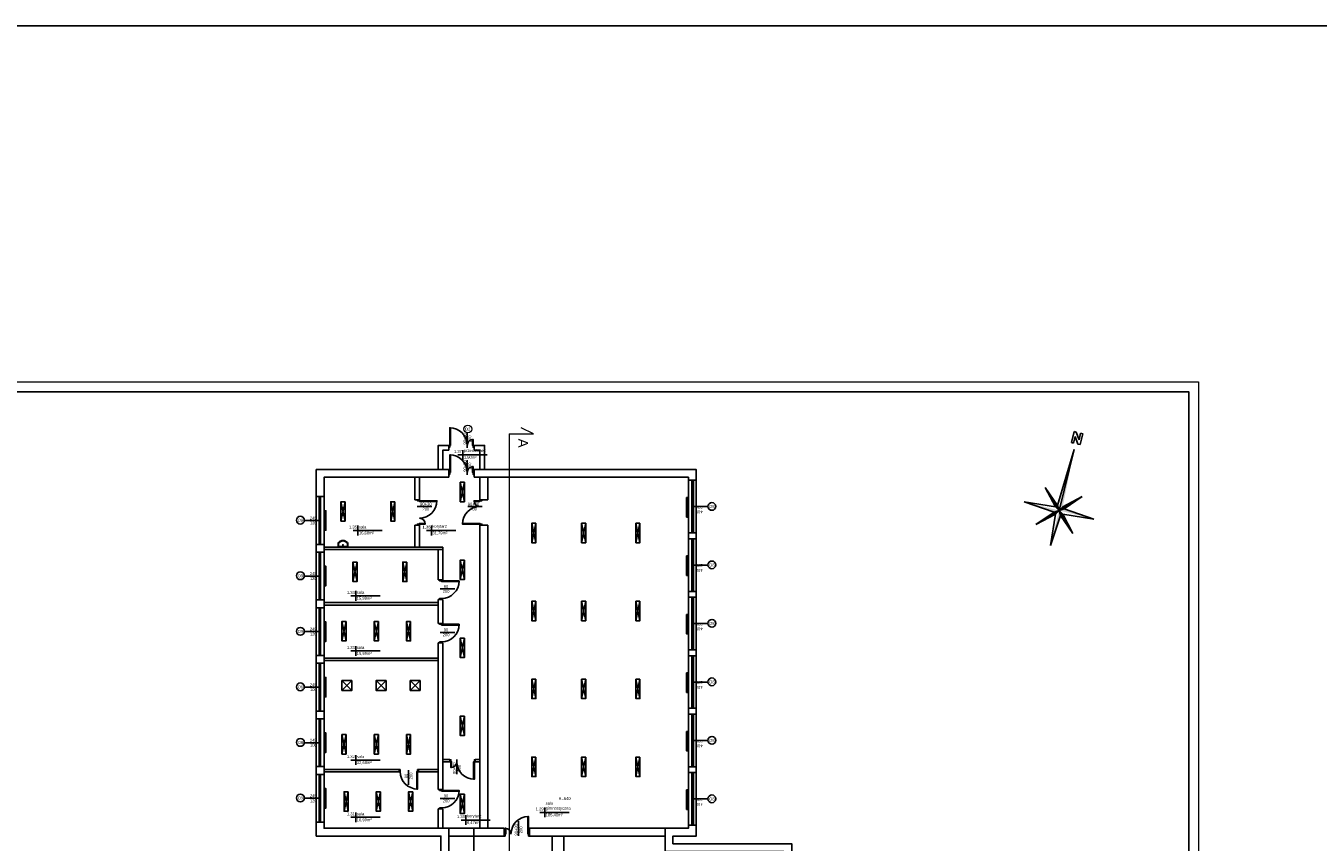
# Model space of a CAD drawing. Header units: millimetres. Extents: x 3698380 to 4312681, y 679670 to 844285.
# Tile 61 of 100: x 3964475 to 4030783, y 802412 to 844285. Entities that reach past the tile are written whole.
import ezdxf
from ezdxf.enums import TextEntityAlignment as Align

# ---------------------------------------------------------------- set-up
doc = ezdxf.new("R2010")
doc.units = ezdxf.units.MM
doc.header["$LTSCALE"] = 10
doc.set_wipeout_variables(frame=1)
doc.linetypes.add('ACAD_ISO03W100', pattern=[30, 12, -18])
for name, color, linetype in [('__INST_opisy', 3, 'Continuous'), ('A_rzędne', 1, 'Continuous'), ('A_sc_istn', 252, 'Continuous'), ('A_wymiary', 1, 'Continuous')]:
    doc.layers.add(name, color=color, linetype=linetype)
doc.layers.add('okna_opis', color=92, linetype='Continuous', lineweight=15)
doc.layers.add('tabelka', color=7, linetype='Continuous', lineweight=9)
doc.styles.get("Standard").update_dxf_attribs({"font": 'arial.ttf'})
doc.linetypes.add('TRACKS', pattern='A,0.15,[130,ltypeshp.shx,S=0.25,R=0,X=0,Y=0],0.15', length=0.3)
doc.linetypes.add('ZIGZAG', pattern='A,0.0001,-0.2,[131,ltypeshp.shx,S=0.2,R=0,X=-0.2,Y=0],-0.4,[131,ltypeshp.shx,S=0.2,R=180,X=0.2,Y=0],-0.2', length=0.8001)

# ---------------------------------------------------------------- blocks, each defined once
blk = doc.blocks.new('*U462')
at = {"color": 252}
for p, q in [((-95, 20), (-100, 20)), ((-100, 15), (-97.5, 15)), ((-97.5, 15), (-97.5, 17.5)), ((-97.5, 17.5), (-95, 17.5)), ((-92.5, 17.5), (-97.5, 17.5)), ((-97.5, 17.5), (-97.5, 12.5)), ((-97.5, 12.5), (-92.5, 12.5)), ((-95, 17.5), (-95, 20)), ((140, 20), (-95, 20)), ((-92.5, 12.5), (-92.5, 17.5)), ((137.5, 17.5), (-92.5, 17.5)), ((-92.5, 15), (137.5, 15)), ((-92.5, 12.5), (137.5, 12.5)), ((-92.5, 12.5), (137.5, 12.5)), ((142.5, 17.5), (137.5, 17.5)), ((137.5, 17.5), (137.5, 12.5)), ((137.5, 12.5), (142.5, 12.5)), ((145, 20), (140, 20)), ((140, 20), (140, 17.5)), ((140, 17.5), (142.5, 17.5)), ((142.5, 17.5), (142.5, 15)), ((142.5, 12.5), (142.5, 17.5)), ((142.5, 15), (145, 15))]:
    blk.add_line(p, q, dxfattribs=at)
for points in [[(-100, 20), (-100, 15), (-97.5, 15)], [(145, 20), (145, 15), (142.5, 15)]]:
    blk.add_lwpolyline(points, dxfattribs=at)
blk = doc.blocks.new('*U259')
at = {"color": 252}
blk.add_lwpolyline([(75, 0), (0, 0)], dxfattribs=at)
for tag, p in [('H', (30, 20)), ('S', (30, -5))]:
    blk.add_attdef(tag, text='', height=15, rotation=180, dxfattribs=at).set_placement(p, align=Align.CENTER)
blk = doc.blocks.new('*U465')
at = {"color": 252}
for p, q in [((-107.5, 20), (-112.5, 20)), ((-112.5, 15), (-110, 15)), ((-110, 15), (-110, 17.5)), ((-110, 17.5), (-107.5, 17.5)), ((-105, 17.5), (-110, 17.5)), ((-110, 17.5), (-110, 12.5)), ((-110, 12.5), (-105, 12.5)), ((-107.5, 17.5), (-107.5, 20)), ((152.5, 20), (-107.5, 20)), ((-105, 12.5), (-105, 17.5)), ((150, 17.5), (-105, 17.5)), ((-105, 15), (150, 15)), ((-105, 12.5), (150, 12.5)), ((-105, 12.5), (150, 12.5)), ((155, 17.5), (150, 17.5)), ((150, 17.5), (150, 12.5)), ((150, 12.5), (155, 12.5)), ((157.5, 20), (152.5, 20)), ((152.5, 20), (152.5, 17.5)), ((152.5, 17.5), (155, 17.5)), ((155, 17.5), (155, 15)), ((155, 12.5), (155, 17.5)), ((155, 15), (157.5, 15))]:
    blk.add_line(p, q, dxfattribs=at)
for points in [[(-112.5, 20), (-112.5, 15), (-110, 15)], [(157.5, 20), (157.5, 15), (155, 15)]]:
    blk.add_lwpolyline(points, dxfattribs=at)
blk = doc.blocks.new('*U200')
for points in [[(-60, 114), (-60, -14), (90, -14), (90, 114)], [(90, 114), (210, 114), (210, -14), (90, -14)]]:
    blk.add_lwpolyline(points, close=True)
blk.add_wipeout([(80, 114), (85, 114), (85, 109), (215, 109), (215, 114), (220, 114), (220, 104), (80, 104)])
blk.add_lwpolyline([(80, 114), (85, 114), (85, 109), (215, 109), (215, 114), (220, 114), (220, 104), (80, 104)], close=True)
blk = doc.blocks.new('*U196')
blk.add_arc((0, 0), 900, 0, 90)
blk.add_wipeout([(0, 900), (35, 900), (35, 0), (0, 0)])
blk.add_wipeout([(0, 900), (35, 900), (35, 0), (0, 0)])
blk.add_wipeout([(0, 900), (35, 900), (35, 0), (0, 0)])
for points in [[(35, 900), (35, 0), (0, 0), (0, 900)], [(-50, -100), (0, -100), (0, 0), (-50, 0)]]:
    blk.add_lwpolyline(points, close=True)
blk = doc.blocks.new('*U192')
blk.add_arc((0, 0), 300, 0, 90)
blk.add_wipeout([(0, 300), (35, 300), (35, 0), (0, 0)])
blk.add_wipeout([(0, 300), (35, 300), (35, 0), (0, 0)])
blk.add_wipeout([(0, 300), (35, 300), (35, 0), (0, 0)])
for points in [[(-50, -100), (0, -100), (0, 0), (-50, 0)], [(35, 300), (35, 0), (0, 0), (0, 300)]]:
    blk.add_lwpolyline(points, close=True)
blk = doc.blocks.new('*U338')
at = {"color": 252}
blk.add_lwpolyline([(75, 0), (0, 0)], dxfattribs=at)
for tag, p in [('S', (30, 5)), ('H', (30, -20))]:
    blk.add_attdef(tag, text='', height=15, dxfattribs=at).set_placement(p, align=Align.CENTER)
blk = doc.blocks.new('*U208')
blk.add_arc((0, 0), 300, 0, 90)
blk.add_wipeout([(0, 300), (35, 300), (35, 0), (0, 0)])
blk.add_wipeout([(0, 300), (35, 300), (35, 0), (0, 0)])
blk.add_wipeout([(0, 300), (35, 300), (35, 0), (0, 0)])
for points in [[(-50, -100), (0, -100), (0, 0), (-50, 0)], [(35, 300), (35, 0), (0, 0), (0, 300)]]:
    blk.add_lwpolyline(points, close=True)
blk = doc.blocks.new('*U207')
blk.add_arc((0, 0), 900, 0, 90)
blk.add_wipeout([(0, 900), (35, 900), (35, 0), (0, 0)])
blk.add_wipeout([(0, 900), (35, 900), (35, 0), (0, 0)])
blk.add_wipeout([(0, 900), (35, 900), (35, 0), (0, 0)])
for points in [[(35, 900), (35, 0), (0, 0), (0, 900)], [(-50, -100), (0, -100), (0, 0), (-50, 0)]]:
    blk.add_lwpolyline(points, close=True)
blk = doc.blocks.new('*U469')
at = {"color": 252}
for points in [[(35, 900), (35, 0), (0, 0), (0, 900)], [(-50, -100), (0, -100), (0, 0), (-50, 0)], [(950, 0), (950, -100), (900, -100), (900, 0)]]:
    blk.add_lwpolyline(points, close=True, dxfattribs=at)
blk.add_arc((0, 0), 900, 0, 90, dxfattribs=at)
blk = doc.blocks.new('A$C06B75830')
blk.add_lwpolyline([(-72.7, 30), (-94.5, 30), (-94.5, -30), (-73.8, -30)])
blk.add_lwpolyline([(-81, -27), (-73.8, -27, 0.181953), (-68.1, -24.8, 0.455925), (-68.3, 25.1, 0.203273), (-74.3, 27), (-85.8, 27, 0.340204), (-91.5, 22.6), (-91.5, -22.6, 0.429071), (-86.9, -27)], format="xyb", close=True)
blk.add_lwpolyline([(-87.4, -30, 0.01945), (-86.8, -30), (-81, -30), (-73.8, -30, 0.181953), (-66.1, -27.1, 0.455925), (-66.4, 27.4, 0.199786), (-74.5, 30), (-85.8, 30)], format="xyb")
blk.add_circle((-81.5, -0.2), 2.32)
blk = doc.blocks.new('StrzaPN7')
at = {"layer": 'A_rzędne', "color": 0, "linetype": 'ByBlock', "lineweight": -2}
for p, q in [((-2.5, 38.38), (-2.5, 44.68)), ((-2.5, 44.68), (-1.24, 44.68)), ((-1.24, 44.68), (1.28, 40.9)), ((1.28, 40.9), (1.28, 44.68)), ((1.28, 44.68), (2.54, 44.68)), ((2.54, 44.68), (2.54, 38.38)), ((-1.24, 38.38), (-2.5, 38.38)), ((1.28, 38.38), (-1.24, 42.16)), ((-1.24, 42.16), (-1.24, 38.38)), ((2.54, 38.38), (1.28, 38.38)), ((0, 35), (-1.5, 2.5)), ((0, 0), (0, 35)), ((0, 0), (-10.61, 10.61)), ((-10.61, 10.61), (-1.5, 2.5)), ((-10.61, 10.61), (-2.5, 1.5)), ((0, 0), (-10.61, 10.61)), ((0, 0), (10.61, 10.61)), ((0, 0), (10.61, 10.61)), ((10.61, 10.61), (1.5, 2.5)), ((10.61, 10.61), (2.5, 1.5)), ((-2.5, 1.5), (-20, 0)), ((-2.5, -1.5), (-20, 0)), ((0, 0), (-10.61, -10.61)), ((0, 0), (-10.61, -10.61)), ((-2.5, 1.5), (0, 0)), ((-2.5, -1.5), (0, 0)), ((-2.5, -1.5), (0, 0)), ((-1.5, 2.5), (0, 0)), ((-1.5, 2.5), (0, 0)), ((-1.5, 2.5), (0, 0)), ((-1.5, -2.5), (0, 0)), ((1.5, 2.5), (0, 0)), ((2.5, 1.5), (0, 0)), ((2.5, 1.5), (0, 0)), ((2.5, -1.5), (0, 0)), ((0, 0), (10.61, -10.61)), ((0, 0), (10.61, -10.61)), ((1.5, -2.5), (0, 0)), ((1.5, -2.5), (0, 0)), ((0, 0), (0, 0)), ((0, 0), (0, 0)), ((0, 0), (0, 0)), ((0, 0), (0, 0)), ((0, 0), (0, 0)), ((0, 0), (0, 0)), ((0, 0), (0, 0)), ((0, 0), (0, 0)), ((0, 0), (0, 0)), ((0, 0), (0, 0)), ((0, 0), (0, 0)), ((0, 0), (0, 0)), ((0, 0), (0, 0)), ((0, 0), (0, 0)), ((0, 0), (0, 0)), ((0, 0), (0, 0)), ((2.5, 1.5), (20, 0)), ((2.5, -1.5), (20, 0)), ((-10.61, -10.61), (-2.5, -1.5)), ((-10.61, -10.61), (-1.5, -2.5)), ((-1.5, -2.5), (0, -20)), ((1.5, -2.5), (0, -20)), ((10.61, -10.61), (1.5, -2.5)), ((10.61, -10.61), (2.5, -1.5))]:
    blk.add_line(p, q, dxfattribs=at)
for points in [[(0, 0), (0, 35), (1.5, 2.5)], [(-10.61, 10.61), (0, 0), (-1.5, 2.5)], [(10.61, 10.61), (0, 0), (2.5, 1.5)], [(-20, 0), (0, 0), (-2.5, -1.5)], [(-10.61, -10.61), (0, 0), (-2.5, -1.5)], [(20, 0), (0, 0), (2.5, 1.5)], [(0, -20), (0, 0), (1.5, -2.5)], [(10.61, -10.61), (0, 0), (1.5, -2.5)]]:
    blk.add_solid(points, dxfattribs=at)
blk = doc.blocks.new('d')
at = {"layer": 'A_sc_istn', "color": 252, "lineweight": 9}
for p, q in [((3748760.58, 823353.19), (3748135.58, 823668.19)), ((3747510.58, 823353.19), (3748760.58, 823353.19))]:
    blk.add_line(p, q, dxfattribs=at)
at = {"layer": 'A_sc_istn', "color": 252}
for points in [[(3743874.74, 821527.02), (3743874.74, 822767.02), (3744414.74, 822767.02)], [(3744114.74, 821527.02), (3744114.74, 822527.02), (3744414.74, 822527.02)], [(3744414.74, 822527.02), (3744414.74, 822767.02)], [(3745714.74, 822767.02), (3746254.74, 822767.02), (3746254.74, 821527.02)], [(3745714.74, 822527.02), (3745714.74, 822767.02)], [(3745714.74, 822527.02), (3746014.74, 822527.02), (3746014.74, 821527.02)], [(3744014.74, 798327.02), (3744014.74, 802727.02), (3737614.74, 802727.02), (3737614.74, 821527.02), (3744414.74, 821527.02)], [(3744414.74, 798327.02), (3744414.74, 803127.02), (3738014.74, 803127.02), (3738014.74, 821127.02), (3744414.74, 821127.02)], [(3742674.74, 819975.46), (3742674.74, 821127.02)], [(3742914.74, 819975.46), (3742914.74, 821127.02)], [(3744414.74, 821127.02), (3744414.74, 821527.02)], [(3745714.74, 821527.02), (3757114.74, 821527.02), (3757114.74, 802727.02), (3755914.74, 802727.02), (3755914.74, 802327.02), (3762014.74, 802327.02), (3762014.74, 795627.02), (3759114.74, 795627.02), (3759114.74, 793727.02), (3776514.74, 793727.02), (3776514.74, 786472.02)], [(3745714.74, 821127.02), (3745714.74, 821527.02)], [(3745714.74, 821127.02), (3756714.74, 821127.02), (3756714.74, 803127.02), (3755514.74, 803127.02), (3755514.74, 801927.02), (3761614.74, 801927.02), (3761614.74, 796027.02), (3758714.74, 796027.02), (3758714.74, 793327.02), (3776114.74, 793327.02), (3776114.74, 786472.02)], [(3746014.74, 819975.46), (3746014.74, 821127.02)], [(3746414.74, 819975.46), (3746414.74, 821127.02)], [(3756714.74, 820977.02), (3757114.74, 820977.02)], [(3745007.45, 820877.71), (3745219.58, 819877.71)], [(3745007.45, 819877.71), (3745219.58, 820877.71)], [(3737614.74, 820137.02), (3738014.74, 820137.02)], [(3738879.73, 819877.55), (3739091.86, 818877.55)], [(3738879.73, 818877.55), (3739091.86, 819877.55)], [(3741435.93, 819877.55), (3741648.06, 818877.55)], [(3741435.93, 818877.55), (3741648.06, 819877.55)], [(3741003.1, 818398.74), (3739503.1, 818398.74)], [(3739753.1, 818648.74), (3739753.1, 818148.74)], [(3742674.74, 817547.02), (3742674.74, 818675.46)], [(3742914.74, 817547.02), (3742914.74, 818675.46)], [(3746014.74, 803127.02), (3746014.74, 818675.46)], [(3746414.74, 803127.02), (3746414.74, 818675.46)], [(3748674.26, 818772.57), (3748886.39, 817772.57)], [(3748674.26, 817772.57), (3748886.39, 818772.57)], [(3751230.46, 818772.57), (3751442.59, 817772.57)], [(3751230.46, 817772.57), (3751442.59, 818772.57)], [(3754013.41, 818772.57), (3754225.54, 817772.57)], [(3754013.41, 817772.57), (3754225.54, 818772.57)], [(3756714.74, 818277.02), (3757114.74, 818277.02)], [(3737614.74, 817687.02), (3738014.74, 817687.02)], [(3756714.74, 817977.02), (3757114.74, 817977.02)], [(3737614.74, 817287.02), (3738014.74, 817287.02)], [(3744114.74, 817547.02), (3738014.74, 817547.02)], [(3744114.74, 817427.02), (3738014.74, 817427.02)], [(3743874.74, 815864.54), (3743874.74, 817427.02)], [(3744114.74, 817427.02), (3744114.74, 817547.02)], [(3744114.74, 815864.54), (3744114.74, 817427.02)], [(3739499.56, 816781.3), (3739711.69, 815781.3)], [(3739499.56, 815781.3), (3739711.69, 816781.3)], [(3742055.75, 816781.3), (3742267.88, 815781.3)], [(3742055.75, 815781.3), (3742267.88, 816781.3)], [(3745007.45, 816877.71), (3745219.58, 815877.71)], [(3745007.45, 815877.71), (3745219.58, 816877.71)], [(3744114.74, 815864.54), (3743874.74, 815864.54)], [(3740891.72, 815046.79), (3739391.72, 815046.79)], [(3739641.72, 815296.79), (3739641.72, 814796.79)], [(3756714.74, 815277.02), (3757114.74, 815277.02)], [(3756714.74, 814977.02), (3757114.74, 814977.02)], [(3737614.74, 814837.02), (3738014.74, 814837.02)], [(3737614.74, 814437.02), (3738014.74, 814437.02)], [(3743874.74, 814697.02), (3738014.74, 814697.02)], [(3743874.74, 814577.02), (3738014.74, 814577.02)], [(3743874.74, 813635.4), (3743874.74, 814864.54)], [(3744114.74, 814864.54), (3743874.74, 814864.54)], [(3744114.74, 813635.4), (3744114.74, 814864.54)], [(3748674.26, 814772.57), (3748886.39, 813772.57)], [(3748674.26, 813772.57), (3748886.39, 814772.57)], [(3751230.46, 814772.57), (3751442.59, 813772.57)], [(3751230.46, 813772.57), (3751442.59, 814772.57)], [(3754013.41, 814772.57), (3754225.54, 813772.57)], [(3754013.41, 813772.57), (3754225.54, 814772.57)], [(3738934.39, 813732.15), (3739146.53, 812732.15)], [(3738934.39, 812732.15), (3739146.53, 813732.15)], [(3740590.59, 813732.15), (3740802.72, 812732.15)], [(3740590.59, 812732.15), (3740802.72, 813732.15)], [(3742246.78, 813732.15), (3742458.92, 812732.15)], [(3742246.78, 812732.15), (3742458.92, 813732.15)], [(3744114.74, 813635.4), (3743874.74, 813635.4)], [(3739641.72, 812468.3), (3739641.72, 811968.3)], [(3743874.74, 805117.27), (3743874.74, 812635.4)], [(3744114.74, 812635.4), (3743874.74, 812635.4)], [(3744114.74, 805117.27), (3744114.74, 812635.4)], [(3745007.45, 812877.71), (3745219.58, 811877.71)], [(3745007.45, 811877.71), (3745219.58, 812877.71)], [(3737614.74, 811987.02), (3738014.74, 811987.02)], [(3743874.74, 811847.02), (3738014.74, 811847.02)], [(3743874.74, 811727.02), (3738014.74, 811727.02)], [(3740891.72, 812218.3), (3739391.72, 812218.3)], [(3756714.74, 812277.02), (3757114.74, 812277.02)], [(3756714.74, 811977.02), (3757114.74, 811977.02)], [(3737614.74, 811587.02), (3738014.74, 811587.02)], [(3738934.39, 810698.1), (3739446.53, 810198.1)], [(3738934.39, 810198.1), (3739446.53, 810698.1)], [(3740684.39, 810698.1), (3741196.53, 810198.1)], [(3740684.39, 810198.1), (3741196.53, 810698.1)], [(3742434.39, 810698.1), (3742946.53, 810198.1)], [(3742434.39, 810198.1), (3742946.53, 810698.1)], [(3748674.26, 810772.57), (3748886.39, 809772.57)], [(3748674.26, 809772.57), (3748886.39, 810772.57)], [(3751230.46, 810772.57), (3751442.59, 809772.57)], [(3751230.46, 809772.57), (3751442.59, 810772.57)], [(3754013.41, 810772.57), (3754225.54, 809772.57)], [(3754013.41, 809772.57), (3754225.54, 810772.57)], [(3737614.74, 809137.02), (3738014.74, 809137.02)], [(3756714.74, 809277.02), (3757114.74, 809277.02)], [(3756714.74, 808977.02), (3757114.74, 808977.02)], [(3737614.74, 808737.02), (3738014.74, 808737.02)], [(3745007.45, 808877.71), (3745219.58, 807877.71)], [(3745007.45, 807877.71), (3745219.58, 808877.71)], [(3738934.39, 807928.56), (3739146.53, 806928.56)], [(3738934.39, 806928.56), (3739146.53, 807928.56)], [(3740590.59, 807928.56), (3740802.72, 806928.56)], [(3740590.59, 806928.56), (3740802.72, 807928.56)], [(3742246.78, 807928.56), (3742458.92, 806928.56)], [(3742246.78, 806928.56), (3742458.92, 807928.56)], [(3740891.72, 806620.36), (3739391.72, 806620.36)], [(3739641.72, 806870.36), (3739641.72, 806370.36)], [(3744114.74, 806656.16), (3744477.54, 806656.16)], [(3744114.74, 806536.16), (3744477.54, 806536.16)], [(3745777.54, 806656.16), (3746014.74, 806656.16)], [(3745777.54, 806536.16), (3746014.74, 806536.16)], [(3748674.26, 806772.57), (3748886.39, 805772.57)], [(3748674.26, 805772.57), (3748886.39, 806772.57)], [(3751230.46, 806772.57), (3751442.59, 805772.57)], [(3751230.46, 805772.57), (3751442.59, 806772.57)], [(3754013.41, 806772.57), (3754225.54, 805772.57)], [(3754013.41, 805772.57), (3754225.54, 806772.57)], [(3737614.74, 806287.02), (3738014.74, 806287.02)], [(3737614.74, 805887.02), (3738014.74, 805887.02)], [(3741862.78, 806147.02), (3738014.74, 806147.02)], [(3741862.78, 806027.02), (3738014.74, 806027.02)], [(3741862.78, 806147.02), (3741862.78, 806027.02)], [(3743874.74, 806147.02), (3742862.78, 806147.02)], [(3742862.78, 806147.02), (3742862.78, 806027.02)], [(3743874.74, 806027.02), (3742862.78, 806027.02)], [(3756714.74, 806277.02), (3757114.74, 806277.02)], [(3756714.74, 805977.02), (3757114.74, 805977.02)], [(3739040.46, 804999.39), (3739252.59, 803999.39)], [(3739040.46, 803999.39), (3739252.59, 804999.39)], [(3740696.66, 804999.39), (3740908.79, 803999.39)], [(3740696.66, 803999.39), (3740908.79, 804999.39)], [(3742352.85, 804999.39), (3742564.98, 803999.39)], [(3742352.85, 803999.39), (3742564.98, 804999.39)], [(3744114.74, 805117.27), (3743874.74, 805117.27)], [(3745007.45, 804877.71), (3745219.58, 803877.71)], [(3745007.45, 803877.71), (3745219.58, 804877.71)], [(3740891.72, 803685.21), (3739391.72, 803685.21)], [(3739641.72, 803935.21), (3739641.72, 803435.21)], [(3743874.74, 803127.02), (3743874.74, 804117.27)], [(3744114.74, 804117.27), (3743874.74, 804117.27)], [(3744114.74, 803127.02), (3744114.74, 804117.27)], [(3750586.31, 803938.11), (3749086.31, 803938.11)], [(3749336.31, 804188.11), (3749336.31, 803688.11)], [(3737614.74, 803437.02), (3738014.74, 803437.02)], [(3746546.34, 803543.23), (3745046.34, 803543.23)], [(3745694.74, 803127.02), (3747257.79, 803127.02)], [(3748557.79, 803127.02), (3755514.74, 803127.02)], [(3756714.74, 803277.02), (3757114.74, 803277.02)], [(3745694.74, 802727.02), (3747257.79, 802727.02)], [(3748557.79, 802727.02), (3755514.74, 802727.02)], [(3749714.74, 793727.02), (3749714.74, 802727.02)], [(3750314.74, 793727.02), (3750314.74, 802727.02)]]:
    blk.add_lwpolyline(points, dxfattribs=at)
for points in [[(3745219.58, 820877.71), (3745219.58, 819877.71), (3745007.45, 819877.71), (3745007.45, 820877.71)], [(3739091.86, 819877.55), (3739091.86, 818877.55), (3738879.73, 818877.55), (3738879.73, 819877.55)], [(3741648.06, 819877.55), (3741648.06, 818877.55), (3741435.93, 818877.55), (3741435.93, 819877.55)], [(3756614.74, 820091.16), (3756614.74, 819091.16), (3756714.74, 819091.16), (3756714.74, 820091.16)], [(3738014.74, 819412.02), (3738014.74, 818412.02), (3738114.74, 818412.02), (3738114.74, 819412.02)], [(3748886.39, 818772.57), (3748886.39, 817772.57), (3748674.26, 817772.57), (3748674.26, 818772.57)], [(3751442.59, 818772.57), (3751442.59, 817772.57), (3751230.46, 817772.57), (3751230.46, 818772.57)], [(3754225.54, 818772.57), (3754225.54, 817772.57), (3754013.41, 817772.57), (3754013.41, 818772.57)], [(3756614.74, 817091.16), (3756614.74, 816091.16), (3756714.74, 816091.16), (3756714.74, 817091.16)], [(3738014.74, 816562.02), (3738014.74, 815562.02), (3738114.74, 815562.02), (3738114.74, 816562.02)], [(3739711.69, 816781.3), (3739711.69, 815781.3), (3739499.56, 815781.3), (3739499.56, 816781.3)], [(3742267.88, 816781.3), (3742267.88, 815781.3), (3742055.75, 815781.3), (3742055.75, 816781.3)], [(3745219.58, 816877.71), (3745219.58, 815877.71), (3745007.45, 815877.71), (3745007.45, 816877.71)], [(3748886.39, 814772.57), (3748886.39, 813772.57), (3748674.26, 813772.57), (3748674.26, 814772.57)], [(3751442.59, 814772.57), (3751442.59, 813772.57), (3751230.46, 813772.57), (3751230.46, 814772.57)], [(3754225.54, 814772.57), (3754225.54, 813772.57), (3754013.41, 813772.57), (3754013.41, 814772.57)], [(3738014.74, 813712.02), (3738014.74, 812712.02), (3738114.74, 812712.02), (3738114.74, 813712.02)], [(3739146.53, 813732.15), (3739146.53, 812732.15), (3738934.39, 812732.15), (3738934.39, 813732.15)], [(3740802.72, 813732.15), (3740802.72, 812732.15), (3740590.59, 812732.15), (3740590.59, 813732.15)], [(3742458.92, 813732.15), (3742458.92, 812732.15), (3742246.78, 812732.15), (3742246.78, 813732.15)], [(3756614.74, 814091.16), (3756614.74, 813091.16), (3756714.74, 813091.16), (3756714.74, 814091.16)], [(3745219.58, 812877.71), (3745219.58, 811877.71), (3745007.45, 811877.71), (3745007.45, 812877.71)], [(3756614.74, 811091.16), (3756614.74, 810091.16), (3756714.74, 810091.16), (3756714.74, 811091.16)], [(3738014.74, 810862.02), (3738014.74, 809862.02), (3738114.74, 809862.02), (3738114.74, 810862.02)], [(3739446.53, 810698.1), (3739446.53, 810198.1), (3738934.39, 810198.1), (3738934.39, 810698.1)], [(3741196.53, 810698.1), (3741196.53, 810198.1), (3740684.39, 810198.1), (3740684.39, 810698.1)], [(3742946.53, 810698.1), (3742946.53, 810198.1), (3742434.39, 810198.1), (3742434.39, 810698.1)], [(3748886.39, 810772.57), (3748886.39, 809772.57), (3748674.26, 809772.57), (3748674.26, 810772.57)], [(3751442.59, 810772.57), (3751442.59, 809772.57), (3751230.46, 809772.57), (3751230.46, 810772.57)], [(3754225.54, 810772.57), (3754225.54, 809772.57), (3754013.41, 809772.57), (3754013.41, 810772.57)], [(3745219.58, 808877.71), (3745219.58, 807877.71), (3745007.45, 807877.71), (3745007.45, 808877.71)], [(3738014.74, 808012.02), (3738014.74, 807012.02), (3738114.74, 807012.02), (3738114.74, 808012.02)], [(3739146.53, 807928.56), (3739146.53, 806928.56), (3738934.39, 806928.56), (3738934.39, 807928.56)], [(3740802.72, 807928.56), (3740802.72, 806928.56), (3740590.59, 806928.56), (3740590.59, 807928.56)], [(3742458.92, 807928.56), (3742458.92, 806928.56), (3742246.78, 806928.56), (3742246.78, 807928.56)], [(3756614.74, 808091.16), (3756614.74, 807091.16), (3756714.74, 807091.16), (3756714.74, 808091.16)], [(3748886.39, 806772.57), (3748886.39, 805772.57), (3748674.26, 805772.57), (3748674.26, 806772.57)], [(3751442.59, 806772.57), (3751442.59, 805772.57), (3751230.46, 805772.57), (3751230.46, 806772.57)], [(3754225.54, 806772.57), (3754225.54, 805772.57), (3754013.41, 805772.57), (3754013.41, 806772.57)], [(3738014.74, 805162.02), (3738014.74, 804162.02), (3738114.74, 804162.02), (3738114.74, 805162.02)], [(3739252.59, 804999.39), (3739252.59, 803999.39), (3739040.46, 803999.39), (3739040.46, 804999.39)], [(3740908.79, 804999.39), (3740908.79, 803999.39), (3740696.66, 803999.39), (3740696.66, 804999.39)], [(3742564.98, 804999.39), (3742564.98, 803999.39), (3742352.85, 803999.39), (3742352.85, 804999.39)], [(3756614.74, 805091.16), (3756614.74, 804091.16), (3756714.74, 804091.16), (3756714.74, 805091.16)], [(3745219.58, 804877.71), (3745219.58, 803877.71), (3745007.45, 803877.71), (3745007.45, 804877.71)]]:
    blk.add_lwpolyline(points, close=True, dxfattribs=at)
at = {"layer": 'A_sc_istn', "color": 252, "linetype": 'ZIGZAG', "ltscale": 20}
for points in [[(3756664.74, 820091.16), (3756664.74, 819091.16)], [(3756664.74, 817091.16), (3756664.74, 816091.16)], [(3756664.74, 814091.16), (3756664.74, 813091.16)], [(3756664.74, 811091.16), (3756664.74, 810091.16)], [(3756664.74, 808091.16), (3756664.74, 807091.16)], [(3756664.74, 805091.16), (3756664.74, 804091.16)]]:
    blk.add_lwpolyline(points, dxfattribs=at)
at = {"layer": 'A_sc_istn', "color": 252, "linetype": 'TRACKS', "ltscale": 20}
for points in [[(3738064.74, 819412.02), (3738064.74, 818412.02)], [(3738064.74, 816562.02), (3738064.74, 815562.02)], [(3738064.74, 813712.02), (3738064.74, 812712.02)], [(3738064.74, 810862.02), (3738064.74, 809862.02)], [(3738064.74, 808012.02), (3738064.74, 807012.02)], [(3738064.74, 805162.02), (3738064.74, 804162.02)]]:
    blk.add_lwpolyline(points, dxfattribs=at)
at = {"layer": 'A_sc_istn', "color": 252}
for centre in [(3757914.59, 819633.69), (3736803.02, 818927.86), (3736803.02, 816077.86), (3757914.59, 816633.69), (3757914.59, 813633.69), (3736803.02, 813227.86), (3736803.02, 810377.86), (3757914.59, 810633.69), (3736803.02, 807527.86), (3757914.59, 807633.69), (3736803.02, 804677.86), (3757914.59, 804633.69)]:
    blk.add_circle(centre, 200, dxfattribs=at)
at = {"layer": 'A_rzędne', "color": 252, "ltscale": 0.5, "xscale": 92.16000000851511, "yscale": 92.16000000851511, "zscale": 92.16000000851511, "rotation": 346.0405503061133}
blk.add_blockref('StrzaPN7', (3775729.26, 819426.1), dxfattribs=at)
at = {"layer": 'A_sc_istn', "color": 252}
for name, p, xscale, yscale, zscale, rotation in [('*U465', (3756764.71, 819402.02), -10, 10, 10, 270), ('*U462', (3737964.71, 818687.02), 10, 10, 10, 90), ('A$C06B75830', (3738987.07, 818334.55), -8.333333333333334, 8.333333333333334, 8.333333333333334, 270.0000000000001), ('*U465', (3756764.71, 816402.02), -10, 10, 10, 270), ('*U462', (3737964.71, 815837.02), 10, 10, 10, 90), ('*U465', (3756764.71, 813402.02), -10, 10, 10, 270), ('*U462', (3737964.71, 812987.02), 10, 10, 10, 90), ('*U465', (3756764.71, 810402.02), -10, 10, 10, 270), ('*U462', (3737964.71, 810137.02), 10, 10, 10, 90), ('*U465', (3756764.71, 807402.02), -10, 10, 10, 270), ('*U462', (3737964.71, 807287.02), 10, 10, 10, 90), ('*U462', (3737964.71, 804437.02), 10, 10, 10, 90), ('*U465', (3756764.71, 804402.02), -10, 10, 10, 270)]:
    blk.add_blockref(name, p, dxfattribs=dict(at, xscale=xscale, yscale=yscale, zscale=zscale, rotation=rotation))
at = {"layer": 'A_sc_istn', "color": 252, "linetype": 'ACAD_ISO03W100'}
ref = blk.add_blockref('*U259', (3756964.7, 819627.02), dxfattribs=dict(at, xscale=-10, yscale=10, zscale=10, rotation=180))
ref.add_attrib('S', '270', dxfattribs={"layer": '0', "color": 252, "height": 150, "rotation": 180}).set_placement((3757264.7, 819677.02), align=Align.CENTER)
ref.add_attrib('H', '400', dxfattribs={"layer": '0', "color": 252, "height": 150, "rotation": 180}).set_placement((3757264.7, 819427.02), align=Align.CENTER)
at = {"layer": 'A_sc_istn', "color": 252, "linetype": 'ACAD_ISO03W100', "xscale": 10, "yscale": 10, "zscale": 10}
for p, rotation, values in [((3737764.72, 818912.02), 180, {'S': '245', 'H': '120'}), ((3737764.72, 816062.02), 180, {'S': '245', 'H': '120'}), ((3737764.72, 813212.02), 180, {'S': '245', 'H': '120'}), ((3737764.72, 810362.02), 180, {'S': '245', 'H': '100'}), ((3737764.72, 807512.02), 180, {'S': '245', 'H': '100'}), ((3742350.78, 806106.69), 270, {'S': '90', 'H': '200'}), ((3737764.72, 804662.02), 180, {'S': '245', 'H': '120'})]:
    blk.add_blockref('*U259', p, dxfattribs=dict(at, rotation=rotation)).add_auto_attribs(values)
at = {"layer": 'A_sc_istn', "color": 252, "linetype": 'ACAD_ISO03W100'}
ref = blk.add_blockref('*U259', (3756964.7, 816627.02), dxfattribs=dict(at, xscale=-10, yscale=10, zscale=10, rotation=180))
ref.add_attrib('S', '270', dxfattribs={"layer": '0', "color": 252, "height": 150, "rotation": 180}).set_placement((3757264.7, 816677.02), align=Align.CENTER)
ref.add_attrib('H', '400', dxfattribs={"layer": '0', "color": 252, "height": 150, "rotation": 180}).set_placement((3757264.7, 816427.02), align=Align.CENTER)
at = {"layer": 'A_sc_istn', "color": 252}
for p, rotation in [((3744044.74, 815814.54), 270), ((3744044.74, 813585.4), 270), ((3742812.78, 806037.02), 180), ((3744044.74, 805067.27), 270)]:
    blk.add_blockref('*U469', p, dxfattribs=dict(at, rotation=rotation))
at = {"layer": 'A_sc_istn', "color": 252, "linetype": 'ACAD_ISO03W100', "xscale": 10, "yscale": 10, "zscale": 10}
for p in [(3743975.08, 815403.25), (3743975.08, 813174.11), (3743975.08, 804655.98)]:
    blk.add_blockref('*U338', p, dxfattribs=at).add_auto_attribs({'S': '90', 'H': '200'})
at = {"layer": 'A_sc_istn', "color": 252, "linetype": 'ACAD_ISO03W100'}
ref = blk.add_blockref('*U259', (3756964.7, 813627.02), dxfattribs=dict(at, xscale=-10, yscale=10, zscale=10, rotation=180))
ref.add_attrib('S', '270', dxfattribs={"layer": '0', "color": 252, "height": 150, "rotation": 180}).set_placement((3757264.7, 813677.02), align=Align.CENTER)
ref.add_attrib('H', '400', dxfattribs={"layer": '0', "color": 252, "height": 150, "rotation": 180}).set_placement((3757264.7, 813427.02), align=Align.CENTER)
ref = blk.add_blockref('*U259', (3756964.7, 810627.02), dxfattribs=dict(at, xscale=-10, yscale=10, zscale=10, rotation=180))
ref.add_attrib('S', '270', dxfattribs={"layer": '0', "color": 252, "height": 150, "rotation": 180}).set_placement((3757264.7, 810677.02), align=Align.CENTER)
ref.add_attrib('H', '400', dxfattribs={"layer": '0', "color": 252, "height": 150, "rotation": 180}).set_placement((3757264.7, 810427.02), align=Align.CENTER)
ref = blk.add_blockref('*U259', (3756964.7, 807627.02), dxfattribs=dict(at, xscale=-10, yscale=10, zscale=10, rotation=180))
ref.add_attrib('S', '270', dxfattribs={"layer": '0', "color": 252, "height": 150, "rotation": 180}).set_placement((3757264.7, 807677.02), align=Align.CENTER)
ref.add_attrib('H', '400', dxfattribs={"layer": '0', "color": 252, "height": 150, "rotation": 180}).set_placement((3757264.7, 807427.02), align=Align.CENTER)
ref = blk.add_blockref('*U259', (3756964.7, 804627.02), dxfattribs=dict(at, xscale=-10, yscale=10, zscale=10, rotation=180))
ref.add_attrib('S', '270', dxfattribs={"layer": '0', "color": 252, "height": 150, "rotation": 180}).set_placement((3757264.7, 804677.02), align=Align.CENTER)
ref.add_attrib('H', '400', dxfattribs={"layer": '0', "color": 252, "height": 150, "rotation": 180}).set_placement((3757264.7, 804427.02), align=Align.CENTER)
at = {"layer": 'A_sc_istn', "color": 252, "lineweight": 9, "insert": (3748476.27, 822648.19), "char_height": 500, "attachment_point": 3, "rotation": 270}
blk.add_mtext_dynamic_manual_height_columns('A', width=152.5, gutter_width=1, heights=[0], dxfattribs=at)
at = {"layer": 'A_sc_istn', "color": 252}
for s, width, insert, char_height, attachment_point in [('{\\H0.5x;O8}', 232.5953, (3757774.88, 819553.72), 300, 7), ('{\\H0.5x;O9}', 232.5953, (3736663.31, 818847.9), 300, 7), ('{\\H0.5x;1.35}', 232.5953, (3739703.1, 818498.74), 300, 9), ('{\\H0.5x;sala }', 232.5953, (3739803.1, 818498.74), 300, 7), ('{\\H0.5x;16,68m²}', 232.5953, (3739803.1, 818348.74), 300, 1), ('{\\H0.5x;31,79m²}', 232.5953, (3743573.41, 818348.74), 300, 1), ('{\\H0.5x;korytarz}', 232.5953, (3743573.41, 818498.74), 300, 7), ('{\\H0.5x;O8}', 232.5953, (3757774.88, 816553.72), 300, 7), ('{\\H0.5x;O9}', 232.5953, (3736663.31, 815997.9), 300, 7), ('{\\H0.5x;1.34}', 232.5953, (3739591.72, 815146.79), 300, 9), ('{\\H0.5x;sala }', 232.5953, (3739691.72, 815146.79), 300, 7), ('{\\H0.5x;15,99m²}', 232.5953, (3739691.72, 814996.79), 300, 1), ('{\\H0.5x;O8}', 232.5953, (3757774.88, 813553.72), 300, 7), ('{\\H0.5x;O9}', 232.5953, (3736663.31, 813147.9), 300, 7), ('{\\H0.5x;1.33}', 232.5953, (3739591.72, 812318.3), 300, 9), ('{\\H0.5x;sala }', 232.5953, (3739691.72, 812318.3), 300, 7), ('{\\H0.5x;15,99m²}', 232.5953, (3739691.72, 812168.3), 300, 1), ('{\\H0.5x;O6}', 232.5953, (3736663.31, 810297.9), 300, 7), ('{\\H0.5x;O8}', 232.5953, (3757774.88, 810553.72), 300, 7), ('{\\H0.5x;O8}', 232.5953, (3757774.88, 807553.72), 300, 7), ('{\\H0.5x;O6}', 232.5953, (3736663.31, 807447.9), 300, 7), ('{\\H0.5x;1.32}', 232.5953, (3739591.72, 806720.36), 300, 9), ('{\\H0.5x;32,69m²}', 232.5953, (3739691.72, 806570.36), 300, 1), ('{\\H0.5x;sala }', 232.5953, (3739691.72, 806720.36), 300, 7), ('{\\H0.5x;O9}', 232.5953, (3736663.31, 804597.9), 300, 7), ('{\\H0.5x;sala gimnastyczna}', 232.5953, (3749386.31, 804038.11), 300, 7), ('H=540', 129.7048, (3750359.53, 804651.55), 150, 5), ('{\\H0.5x;O8}', 232.5953, (3757774.88, 804553.72), 300, 7), ('{\\H0.5x;1.31}', 232.5953, (3739591.72, 803785.21), 300, 9), ('{\\H0.5x;sala }', 232.5953, (3739691.72, 803785.21), 300, 7), ('{\\H0.5x;16,99m²}', 232.5953, (3739691.72, 803635.21), 300, 1), ('{\\H0.5x;1.30}', 232.5953, (3745246.34, 803643.23), 300, 9), ('{\\H0.5x;korytarz}', 232.5953, (3745346.34, 803643.23), 300, 7), ('{\\H0.5x;1.29}', 232.5953, (3749286.31, 804038.11), 300, 9), ('{\\H0.5x;185,40m²}', 232.5953, (3749386.31, 803888.11), 300, 1)]:
    blk.add_mtext_dynamic_manual_height_columns(s, width=width, gutter_width=12.5, heights=[0], dxfattribs=dict(at, insert=insert, char_height=char_height, attachment_point=attachment_point))
for p in [(3744464.74, 822767.02), (3744464.74, 821377.02)]:
    blk.add_blockref('*U196', p, dxfattribs=at)
for p, rotation in [((3746014.74, 818725.46), 89.99999999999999), ((3745727.54, 806536.16), 180)]:
    blk.add_blockref('*U196', p, dxfattribs=dict(at, rotation=rotation))
at = {"layer": 'A_sc_istn', "color": 252, "xscale": -1, "rotation": 270}
blk.add_blockref('*U208', (3742909.68, 818725.46), dxfattribs=at)
at = {"layer": 'A_sc_istn', "color": 252, "xscale": -1}
blk.add_blockref('*U196', (3748507.79, 802827.02), dxfattribs=at)
at = {"layer": 'A_sc_istn', "color": 252, "xscale": 10, "yscale": 10, "zscale": 10, "rotation": 270}
blk.add_blockref('*U200', (3744554.74, 802527.02), dxfattribs=at)
at = {"layer": 'A_sc_istn', "color": 252}
for points in [[(3746388.1, 822278), (3744888.1, 822278)], [(3742674.74, 818675.46), (3742914.74, 818675.46)], [(3744773.41, 818398.74), (3743273.41, 818398.74)], [(3743523.41, 818648.74), (3743523.41, 818148.74)], [(3746014.74, 818675.46), (3746414.74, 818675.46)], [(3745777.54, 806536.16), (3745777.54, 806656.16)], [(3745296.34, 803793.23), (3745296.34, 803293.23)], [(3745694.74, 802727.02), (3745694.74, 803127.02)], [(3748557.79, 802727.02), (3748557.79, 803127.02)], [(3745694.74, 802727.02), (3744414.74, 802727.02)]]:
    blk.add_lwpolyline(points, dxfattribs=at)
at = {"layer": 'okna_opis', "color": 252}
blk.add_circle((3745393.94, 823603.43), 200, dxfattribs=at)
at = {"layer": 'A_sc_istn', "color": 252, "xscale": -1}
for p in [(3745664.74, 822767.02), (3745664.74, 821377.02)]:
    blk.add_blockref('*U192', p, dxfattribs=at)
at = {"layer": 'A_sc_istn', "color": 252, "rotation": 270}
blk.add_blockref('*U207', (3742909.68, 819925.46), dxfattribs=at)
at = {"layer": 'A_sc_istn', "color": 252, "xscale": -1}
for p, rotation in [((3746014.74, 819925.46), 90), ((3744527.54, 806536.16), 180)]:
    blk.add_blockref('*U192', p, dxfattribs=dict(at, rotation=rotation))
at = {"layer": 'A_sc_istn', "color": 252}
blk.add_blockref('*U192', (3747307.79, 802827.02), dxfattribs=at)
at = {"layer": 'A_sc_istn', "color": 252, "char_height": 300}
for s, insert, attachment_point in [('{\\H0.5x;D2}', (3745254.23, 823523.46), 7), ('{\\H0.5x;1,90m²}', (3745188.1, 822228), 1), ('{\\H0.5x;1.36}', (3743473.41, 818498.74), 9), ('{\\H0.5x;6,47m²}', (3745346.34, 803493.23), 1)]:
    blk.add_mtext_dynamic_manual_height_columns(s, width=232.5953, gutter_width=12.5, heights=[0], dxfattribs=dict(at, insert=insert, attachment_point=attachment_point))
at = {"color": 252, "lineweight": 9}
blk.add_line((3747510.58, 823353.19), (3747510.58, 775173.19), dxfattribs=at)
at = {"layer": 'A_sc_istn', "color": 252}
for points in [[(3745138.1, 822528), (3745138.1, 822028)], [(3742674.74, 819975.46), (3742914.74, 819975.46)], [(3746014.74, 819975.46), (3746414.74, 819975.46)], [(3744477.54, 806536.16), (3744477.54, 806656.16)], [(3747257.79, 802727.02), (3747257.79, 803127.02)]]:
    blk.add_lwpolyline(points, dxfattribs=at)
at = {"layer": 'A_sc_istn', "color": 252, "xscale": 10, "yscale": 10, "zscale": 10}
for name, p, rotation in [('*U259', (3745364.74, 823397.02), 270), ('*U259', (3745364.74, 822007.02), 270), ('*U338', (3744827.54, 805906.16), 90), ('*U338', (3747995.66, 802742.98), 90)]:
    blk.add_blockref(name, p, dxfattribs=dict(at, rotation=rotation)).add_auto_attribs({'S': '90+30', 'H': '200'})
at = {"layer": 'A_sc_istn', "color": 252}
ref = blk.add_blockref('*U338', (3743539.68, 819625.46), dxfattribs=dict(at, xscale=-10, yscale=10, zscale=10))
ref.add_attrib('S', '90+30', dxfattribs={"layer": '0', "color": 252, "height": 150}).set_placement((3743239.68, 819675.46), align=Align.CENTER)
ref.add_attrib('H', '200', dxfattribs={"layer": '0', "color": 252, "height": 150}).set_placement((3743239.68, 819425.46), align=Align.CENTER)
at = {"layer": 'A_sc_istn', "color": 252, "xscale": 10, "yscale": 10, "zscale": 10}
blk.add_blockref('*U338', (3745384.74, 819625.46), dxfattribs=at).add_auto_attribs({'S': '90+30', 'H': '200'})
at = {"layer": 'A_sc_istn', "color": 252, "char_height": 300}
for s, insert, attachment_point in [('{\\H0.5x;1.37}', (3745088.1, 822378), 9), ('{\\H0.5x;przedsionek}', (3745188.1, 822378), 7)]:
    blk.add_mtext_dynamic_manual_height_columns(s, width=232.5953, gutter_width=12.5, heights=[0], dxfattribs=dict(at, insert=insert, attachment_point=attachment_point))

msp = doc.modelspace()

# ---------------------------------------------------------------- block references
at = {"layer": 'A_wymiary'}
msp.add_blockref('d', (241760, 0), dxfattribs=at)

# ---------------------------------------------------------------- next in the draw order: linework, layer by layer
at = {"layer": '__INST_opisy', "ltscale": 2}
msp.add_lwpolyline([(3800629, 844285), (4262010, 844285), (4262010, 679670), (3800629, 679670)], close=True, dxfattribs=at)
at = {"layer": 'DEFPOINTS'}
msp.add_lwpolyline([(3935140, 767119), (3935140, 825519), (4024140, 825519), (4024140, 767119)], close=True, dxfattribs=at)
at = {"layer": 'tabelka'}
for points in [[(3934640, 766619), (3934640, 826019), (4024640, 826019), (4024640, 766619)], [(3937140, 767119), (3937140, 825519), (4024140, 825519), (4024140, 767119)]]:
    msp.add_lwpolyline(points, close=True, dxfattribs=at)

doc.saveas('drawing.dxf')
